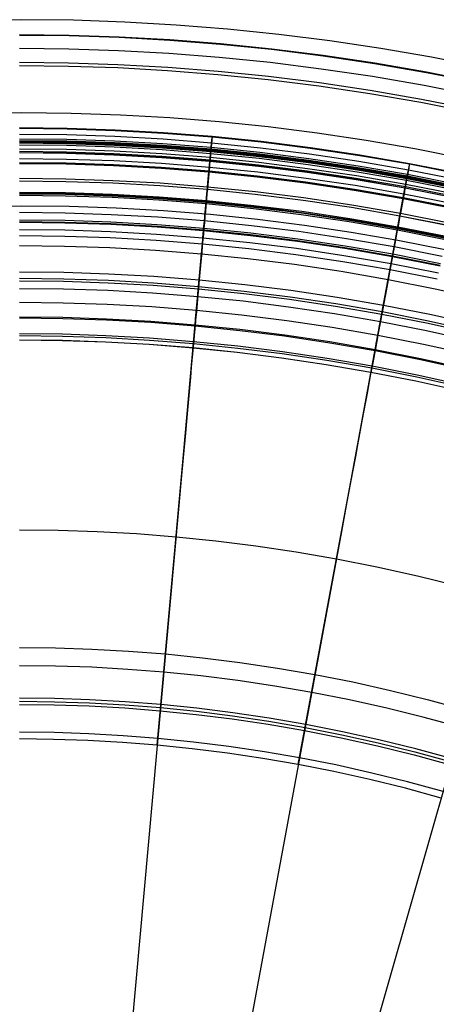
# Model space of a CAD drawing. Header units: millimetres. Extents: x -14 to 488, y -50 to 50.
# Tile 135 of 256: x 297.79 to 304.5, y 20.39 to 36.24. Entities that reach past the tile are written whole.
import ezdxf

# ---------------------------------------------------------------- set-up
doc = ezdxf.new("R2010")
doc.units = ezdxf.units.MM
doc.header["$MEASUREMENT"] = 0
doc.layers.add('Default', color=7, linetype='Continuous')

msp = doc.modelspace()

# ---------------------------------------------------------------- linework, layer by layer
at = {"layer": 'Default'}
for points in [[(305.285, 35.461), (304.423, 35.632), (303.607, 35.773), (302.787, 35.896), (301.965, 36), (301.14, 36.085), (300.314, 36.151), (299.487, 36.199), (298.658, 36.227), (297.83, 36.237), (297.001, 36.227)], [(297.791, 35.999), (298.59, 35.99), (299.396, 35.963), (300.208, 35.917), (301.026, 35.853), (301.849, 35.769), (302.676, 35.666), (303.507, 35.542), (304.342, 35.398), (305.179, 35.233)], [(297.791, 35.99), (298.59, 35.981), (299.396, 35.954), (300.208, 35.908), (301.025, 35.844), (301.848, 35.76), (302.675, 35.657), (303.506, 35.533), (304.34, 35.389), (305.177, 35.224)], [(297.791, 35.779), (298.586, 35.77), (299.386, 35.743), (300.194, 35.698), (301.006, 35.634), (301.824, 35.551), (302.646, 35.448), (303.473, 35.325), (304.302, 35.182), (305.134, 35.018)], [(297.791, 35.551), (298.581, 35.543), (299.376, 35.516), (300.178, 35.471), (300.986, 35.408), (301.798, 35.325), (302.616, 35.223), (303.436, 35.1), (304.26, 34.958), (305.087, 34.795)], [(297.791, 35.5), (298.579, 35.491), (299.374, 35.465), (300.175, 35.42), (300.981, 35.356), (301.793, 35.274), (302.609, 35.172), (303.428, 35.05), (304.251, 34.907), (305.076, 34.744)], [(304.976, 33.993), (304.15, 34.157), (303.367, 34.292), (302.582, 34.41), (301.793, 34.51), (301.003, 34.591), (300.211, 34.655), (299.418, 34.7), (298.624, 34.728), (297.83, 34.737), (297.035, 34.728)], [(304.976, 33.993), (304.15, 34.157), (303.367, 34.292), (302.582, 34.41), (301.793, 34.51), (301.003, 34.591), (300.211, 34.655), (299.418, 34.7), (298.624, 34.728), (297.83, 34.737), (297.035, 34.728)], [(297.791, 34.499), (298.557, 34.49), (299.329, 34.464), (300.108, 34.421), (300.891, 34.359), (301.68, 34.279), (302.473, 34.18), (303.269, 34.061), (304.069, 33.923), (304.871, 33.765)], [(297.791, 34.49), (298.557, 34.481), (299.329, 34.455), (300.107, 34.412), (300.89, 34.35), (301.679, 34.27), (302.471, 34.171), (303.268, 34.052), (304.067, 33.914), (304.869, 33.756)], [(297.791, 34.395), (298.555, 34.386), (299.325, 34.36), (300.101, 34.317), (300.882, 34.255), (301.668, 34.175), (302.459, 34.076), (303.253, 33.958), (304.05, 33.82), (304.85, 33.663)], [(297.791, 34.321), (298.553, 34.312), (299.321, 34.287), (300.096, 34.243), (300.875, 34.182), (301.66, 34.102), (302.449, 34.003), (303.241, 33.885), (304.037, 33.748), (304.834, 33.591)], [(297.791, 34.293), (298.553, 34.285), (299.32, 34.259), (300.094, 34.216), (300.873, 34.155), (301.657, 34.075), (302.445, 33.976), (303.237, 33.858), (304.032, 33.721), (304.829, 33.564)], [(297.791, 34.279), (298.552, 34.271), (299.32, 34.245), (300.093, 34.202), (300.872, 34.141), (301.655, 34.061), (302.443, 33.962), (303.234, 33.845), (304.029, 33.707), (304.826, 33.55)], [(297.791, 34.266), (298.552, 34.258), (299.319, 34.232), (300.092, 34.189), (300.87, 34.128), (301.654, 34.048), (302.441, 33.949), (303.232, 33.832), (304.027, 33.694), (304.823, 33.537)], [(297.791, 34.253), (298.552, 34.244), (299.318, 34.219), (300.091, 34.175), (300.869, 34.114), (301.652, 34.034), (302.439, 33.936), (303.23, 33.818), (304.024, 33.681), (304.82, 33.524)], [(297.791, 34.224), (298.551, 34.215), (299.317, 34.19), (300.089, 34.147), (300.867, 34.085), (301.649, 34.006), (302.435, 33.907), (303.226, 33.79), (304.019, 33.652), (304.814, 33.495)], [(297.791, 34.159), (298.55, 34.151), (299.314, 34.125), (300.085, 34.082), (300.861, 34.021), (301.642, 33.942), (302.427, 33.843), (303.215, 33.726), (304.007, 33.589), (304.801, 33.432)], [(297.791, 34.119), (298.549, 34.111), (299.312, 34.085), (300.082, 34.042), (300.857, 33.981), (301.637, 33.902), (302.421, 33.803), (303.209, 33.686), (304, 33.549), (304.793, 33.393)], [(297.791, 34.101), (298.548, 34.093), (299.312, 34.067), (300.081, 34.024), (300.856, 33.963), (301.635, 33.884), (302.419, 33.786), (303.206, 33.668), (303.997, 33.532), (304.789, 33.375)], [(297.791, 34.097), (298.548, 34.089), (299.311, 34.063), (300.081, 34.02), (300.855, 33.959), (301.635, 33.88), (302.418, 33.782), (303.206, 33.665), (303.996, 33.528), (304.788, 33.372)], [(297.791, 34.002), (298.546, 33.993), (299.307, 33.968), (300.074, 33.925), (300.847, 33.864), (301.624, 33.785), (302.405, 33.687), (303.19, 33.57), (303.978, 33.434), (304.769, 33.278)], [(297.791, 33.938), (298.545, 33.93), (299.304, 33.904), (300.07, 33.862), (300.841, 33.801), (301.617, 33.722), (302.397, 33.624), (303.18, 33.508), (303.967, 33.372), (304.756, 33.216)], [(297.791, 33.922), (298.544, 33.914), (299.304, 33.889), (300.069, 33.846), (300.839, 33.785), (301.615, 33.706), (302.395, 33.609), (303.178, 33.492), (303.964, 33.356), (304.753, 33.201)], [(297.791, 33.684), (298.539, 33.676), (299.293, 33.65), (300.053, 33.608), (300.818, 33.548), (301.588, 33.469), (302.362, 33.372), (303.14, 33.257), (303.921, 33.122), (304.704, 32.967)], [(297.791, 33.643), (298.538, 33.634), (299.291, 33.609), (300.05, 33.567), (300.814, 33.507), (301.583, 33.428), (302.357, 33.332), (303.133, 33.216), (303.913, 33.081), (304.695, 32.927)], [(297.791, 33.642), (298.538, 33.634), (299.291, 33.609), (300.05, 33.567), (300.814, 33.506), (301.583, 33.428), (302.357, 33.331), (303.133, 33.216), (303.913, 33.081), (304.695, 32.926)], [(297.791, 33.461), (298.534, 33.453), (299.283, 33.428), (300.038, 33.386), (300.798, 33.326), (301.563, 33.248), (302.332, 33.152), (303.105, 33.037), (303.88, 32.902), (304.658, 32.749)], [(297.791, 33.445), (298.534, 33.436), (299.282, 33.411), (300.037, 33.369), (300.797, 33.309), (301.561, 33.232), (302.33, 33.135), (303.102, 33.02), (303.877, 32.886), (304.655, 32.733)], [(297.791, 33.434), (298.534, 33.426), (299.282, 33.401), (300.036, 33.358), (300.796, 33.299), (301.56, 33.221), (302.328, 33.125), (303.1, 33.01), (303.875, 32.876), (304.652, 32.722)], [(297.791, 33.41), (298.533, 33.402), (299.281, 33.377), (300.035, 33.335), (300.793, 33.275), (301.557, 33.197), (302.325, 33.101), (303.096, 32.986), (303.871, 32.853), (304.648, 32.699)], [(304.668, 32.526), (303.877, 32.682), (303.128, 32.812), (302.376, 32.924), (301.622, 33.019), (300.866, 33.098), (300.108, 33.158), (299.349, 33.202), (298.59, 33.228), (297.83, 33.237), (297.069, 33.228)], [(304.668, 32.526), (303.877, 32.682), (303.128, 32.812), (302.376, 32.924), (301.622, 33.019), (300.866, 33.098), (300.108, 33.158), (299.349, 33.202), (298.59, 33.228), (297.83, 33.237), (297.069, 33.228)], [(297.791, 33.136), (298.527, 33.128), (299.269, 33.103), (300.016, 33.062), (300.769, 33.002), (301.526, 32.925), (302.288, 32.83), (303.053, 32.716), (303.821, 32.583), (304.591, 32.431)], [(297.791, 33.016), (298.524, 33.008), (299.263, 32.983), (300.008, 32.941), (300.758, 32.882), (301.513, 32.805), (302.272, 32.71), (303.034, 32.597), (303.799, 32.465), (304.567, 32.313)], [(304.56, 32.28), (303.793, 32.431), (303.028, 32.563), (302.267, 32.676), (301.509, 32.771), (300.755, 32.848), (300.006, 32.907), (299.262, 32.949), (298.523, 32.973), (297.791, 32.981)], [(297.791, 32.976), (298.523, 32.967), (299.261, 32.943), (300.005, 32.901), (300.754, 32.842), (301.508, 32.765), (302.266, 32.671), (303.027, 32.557), (303.792, 32.425), (304.558, 32.274)], [(297.791, 32.86), (298.521, 32.852), (299.256, 32.828), (299.998, 32.786), (300.744, 32.727), (301.495, 32.651), (302.25, 32.556), (303.009, 32.443), (303.771, 32.312), (304.535, 32.161)], [(297.791, 32.761), (298.519, 32.753), (299.252, 32.728), (299.991, 32.687), (300.735, 32.628), (301.484, 32.552), (302.237, 32.458), (302.993, 32.345), (303.753, 32.214), (304.514, 32.064)], [(297.791, 32.6), (298.515, 32.592), (299.245, 32.568), (299.98, 32.527), (300.721, 32.468), (301.466, 32.392), (302.215, 32.299), (302.968, 32.187), (303.723, 32.056), (304.481, 31.906), (305.241, 31.738)], [(297.791, 32.179), (298.506, 32.171), (299.226, 32.147), (299.952, 32.106), (300.683, 32.049), (301.418, 31.974), (302.158, 31.881), (302.901, 31.771), (303.647, 31.642), (304.395, 31.494), (305.144, 31.328)], [(297.791, 32.073), (298.503, 32.065), (299.221, 32.041), (299.945, 32), (300.673, 31.943), (301.406, 31.868), (302.144, 31.776), (302.884, 31.666), (303.627, 31.537), (304.373, 31.39), (305.12, 31.224)], [(297.791, 32.033), (298.502, 32.025), (299.219, 32.001), (299.942, 31.961), (300.67, 31.903), (301.402, 31.829), (302.138, 31.737), (302.878, 31.627), (303.62, 31.498), (304.365, 31.351), (305.111, 31.185)], [(297.791, 31.911), (298.5, 31.904), (299.214, 31.88), (299.934, 31.839), (300.659, 31.782), (301.388, 31.708), (302.122, 31.616), (302.858, 31.507), (303.598, 31.379), (304.34, 31.232), (305.083, 31.067)], [(297.791, 31.689), (298.495, 31.681), (299.204, 31.657), (299.919, 31.617), (300.639, 31.561), (301.363, 31.487), (302.091, 31.396), (302.823, 31.287), (303.558, 31.16), (304.294, 31.015), (305.032, 30.851)], [(297.791, 31.453), (298.49, 31.446), (299.194, 31.422), (299.903, 31.382), (300.618, 31.326), (301.337, 31.253), (302.059, 31.162), (302.786, 31.054), (303.515, 30.928), (304.246, 30.784), (304.979, 30.621)], [(297.791, 31.436), (298.489, 31.428), (299.193, 31.404), (299.902, 31.365), (300.616, 31.309), (301.335, 31.235), (302.057, 31.145), (302.783, 31.037), (303.512, 30.911), (304.242, 30.767), (304.975, 30.604)], [(297.791, 31.184), (298.484, 31.177), (299.182, 31.153), (299.885, 31.114), (300.593, 31.058), (301.306, 30.985), (302.023, 30.896), (302.743, 30.789), (303.466, 30.664), (304.191, 30.521), (304.917, 30.359)], [(297.791, 31.15), (298.483, 31.142), (299.18, 31.119), (299.883, 31.079), (300.59, 31.024), (301.302, 30.951), (302.018, 30.861), (302.738, 30.754), (303.459, 30.63), (304.184, 30.487), (304.909, 30.325)], [(297.791, 31.083), (298.481, 31.075), (299.177, 31.052), (299.878, 31.013), (300.584, 30.957), (301.295, 30.885), (302.009, 30.795), (302.727, 30.688), (303.447, 30.564), (304.17, 30.421), (304.894, 30.26)], [(297.791, 31.081), (298.481, 31.073), (299.177, 31.05), (299.878, 31.011), (300.584, 30.955), (301.295, 30.883), (302.009, 30.794), (302.727, 30.687), (303.447, 30.562), (304.17, 30.42), (304.894, 30.259)], [(297.791, 28.026), (298.413, 28.019), (299.041, 27.998), (299.673, 27.963), (300.31, 27.913), (300.95, 27.848), (301.594, 27.767), (302.242, 27.671), (302.891, 27.558), (303.543, 27.43), (304.196, 27.285), (304.849, 27.123)], [(297.791, 28.026), (298.413, 28.019), (299.041, 27.998), (299.673, 27.963), (300.31, 27.913), (300.95, 27.848), (301.594, 27.767), (302.242, 27.671), (302.891, 27.558), (303.543, 27.43), (304.196, 27.285), (304.849, 27.123)], [(297.791, 26.131), (298.371, 26.124), (298.956, 26.105), (299.546, 26.072), (300.139, 26.025), (300.737, 25.964), (301.337, 25.889), (301.941, 25.799), (302.546, 25.695), (303.154, 25.575), (303.762, 25.439), (304.372, 25.289), (304.982, 25.122)], [(304.756, 24.335), (304.166, 24.496), (303.575, 24.642), (302.986, 24.773), (302.397, 24.89), (301.811, 24.991), (301.226, 25.078), (300.644, 25.151), (300.066, 25.21), (299.491, 25.255), (298.92, 25.287), (298.353, 25.306), (297.791, 25.312)], [(297.791, 25.263), (298.352, 25.257), (298.918, 25.238), (299.488, 25.206), (300.061, 25.161), (300.639, 25.102), (301.22, 25.03), (301.803, 24.943), (302.388, 24.841), (302.976, 24.726), (303.564, 24.595), (304.153, 24.449), (304.743, 24.288)], [(297.791, 25.214), (298.351, 25.208), (298.915, 25.189), (299.484, 25.157), (300.057, 25.112), (300.633, 25.053), (301.213, 24.981), (301.795, 24.894), (302.379, 24.793), (302.966, 24.677), (303.553, 24.547), (304.141, 24.401), (304.729, 24.241)], [(304.576, 23.705), (304.001, 23.863), (303.426, 24.005), (302.851, 24.132), (302.278, 24.246), (301.707, 24.344), (301.137, 24.429), (300.571, 24.5), (300.007, 24.557), (299.447, 24.602), (298.891, 24.633), (298.339, 24.651), (297.791, 24.657)]]:
    msp.add_lwpolyline(points, dxfattribs=at)
at = {"layer": 'Default', "extrusion": (1, 0, 0)}
for points in [[(33.237, 24.755), (33.237, 24.722), (33.238, 24.688), (33.24, 24.655), (33.243, 24.621), (33.246, 24.586), (33.251, 24.552), (33.256, 24.517), (33.262, 24.482), (33.269, 24.448), (33.276, 24.413), (33.285, 24.378), (33.295, 24.343), (33.305, 24.308), (33.316, 24.273), (33.329, 24.238), (33.342, 24.203), (33.356, 24.169), (33.371, 24.134), (33.387, 24.1), (33.404, 24.066), (33.422, 24.033), (33.441, 24), (33.461, 23.967), (33.481, 23.935), (33.503, 23.903), (33.525, 23.871), (33.548, 23.84), (33.572, 23.81), (33.597, 23.78), (33.623, 23.751), (33.649, 23.722), (33.676, 23.695), (33.704, 23.668), (33.732, 23.641), (33.761, 23.616), (33.791, 23.591), (33.822, 23.567), (33.852, 23.544), (33.884, 23.521), (33.916, 23.5), (33.948, 23.479), (33.981, 23.46), (34.014, 23.441), (34.048, 23.423), (34.082, 23.406), (34.116, 23.39), (34.15, 23.375), (34.185, 23.361), (34.219, 23.347), (34.254, 23.335), (34.289, 23.324), (34.324, 23.313), (34.359, 23.304), (34.394, 23.295), (34.429, 23.287), (34.464, 23.28), (34.498, 23.274), (34.533, 23.269), (34.568, 23.265), (34.602, 23.261), (34.636, 23.259), (34.67, 23.257), (34.703, 23.256), (34.737, 23.255), (34.77, 23.256), (34.804, 23.257), (34.837, 23.259), (34.871, 23.261), (34.906, 23.265), (34.94, 23.269), (34.975, 23.274), (35.01, 23.28), (35.044, 23.287), (35.079, 23.295), (35.114, 23.304), (35.149, 23.313), (35.184, 23.324), (35.219, 23.335), (35.254, 23.347), (35.289, 23.361), (35.323, 23.375), (35.358, 23.39), (35.392, 23.406), (35.426, 23.423), (35.459, 23.441), (35.492, 23.46), (35.525, 23.479), (35.557, 23.5), (35.589, 23.521), (35.621, 23.544), (35.652, 23.567), (35.682, 23.591), (35.712, 23.616), (35.741, 23.641), (35.77, 23.668), (35.797, 23.695), (35.824, 23.722), (35.851, 23.751), (35.876, 23.78), (35.901, 23.81), (35.925, 23.84), (35.948, 23.871), (35.971, 23.903), (35.992, 23.935), (36.013, 23.967), (36.032, 24), (36.051, 24.033), (36.069, 24.066), (36.086, 24.1), (36.102, 24.134), (36.117, 24.169), (36.131, 24.203), (36.145, 24.238), (36.157, 24.273), (36.168, 24.308), (36.179, 24.343), (36.188, 24.378), (36.197, 24.413), (36.205, 24.448), (36.212, 24.482), (36.218, 24.517), (36.223, 24.552), (36.227, 24.586), (36.231, 24.621), (36.233, 24.655), (36.235, 24.688), (36.236, 24.722), (36.237, 24.755)], [(36.237, 24.755), (36.236, 24.789), (36.235, 24.822), (36.233, 24.856), (36.231, 24.89), (36.227, 24.924), (36.223, 24.959), (36.218, 24.994), (36.212, 25.028), (36.205, 25.063), (36.197, 25.098), (36.188, 25.133), (36.179, 25.168), (36.168, 25.203), (36.157, 25.238), (36.145, 25.273), (36.131, 25.307), (36.117, 25.342), (36.102, 25.376), (36.086, 25.41), (36.069, 25.444), (36.051, 25.478), (36.032, 25.511), (36.013, 25.544), (35.992, 25.576), (35.971, 25.608), (35.948, 25.64), (35.925, 25.67), (35.901, 25.701), (35.876, 25.731), (35.851, 25.76), (35.824, 25.788), (35.797, 25.816), (35.77, 25.843), (35.741, 25.869), (35.712, 25.895), (35.682, 25.92), (35.652, 25.944), (35.621, 25.967), (35.589, 25.989), (35.557, 26.011), (35.525, 26.031), (35.492, 26.051), (35.459, 26.07), (35.426, 26.088), (35.392, 26.105), (35.358, 26.121), (35.323, 26.136), (35.289, 26.15), (35.254, 26.163), (35.219, 26.176), (35.184, 26.187), (35.149, 26.197), (35.114, 26.207), (35.079, 26.216), (35.044, 26.223), (35.01, 26.23), (34.975, 26.236), (34.94, 26.241), (34.906, 26.246), (34.871, 26.249), (34.837, 26.252), (34.804, 26.254), (34.77, 26.255), (34.737, 26.255), (34.703, 26.255), (34.67, 26.254), (34.636, 26.252), (34.602, 26.249), (34.568, 26.246), (34.533, 26.241), (34.498, 26.236), (34.464, 26.23), (34.429, 26.223), (34.394, 26.216), (34.359, 26.207), (34.324, 26.197), (34.289, 26.187), (34.254, 26.176), (34.219, 26.163), (34.185, 26.15), (34.15, 26.136), (34.116, 26.121), (34.082, 26.105), (34.048, 26.088), (34.014, 26.07), (33.981, 26.051), (33.948, 26.031), (33.916, 26.011), (33.884, 25.989), (33.852, 25.967), (33.822, 25.944), (33.791, 25.92), (33.761, 25.895), (33.732, 25.869), (33.704, 25.843), (33.676, 25.816), (33.649, 25.788), (33.623, 25.76), (33.597, 25.731), (33.572, 25.701), (33.548, 25.67), (33.525, 25.64), (33.503, 25.608), (33.481, 25.576), (33.461, 25.544), (33.441, 25.511), (33.422, 25.478), (33.404, 25.444), (33.387, 25.41), (33.371, 25.376), (33.356, 25.342), (33.342, 25.307), (33.329, 25.273), (33.316, 25.238), (33.305, 25.203), (33.295, 25.168), (33.285, 25.133), (33.276, 25.098), (33.269, 25.063), (33.262, 25.028), (33.256, 24.994), (33.251, 24.959), (33.246, 24.924), (33.243, 24.89), (33.24, 24.856), (33.238, 24.822), (33.237, 24.789), (33.237, 24.755)]]:
    msp.add_lwpolyline(points, dxfattribs=at)
at = {"layer": 'Default', "extrusion": (0.983306, -0.18196, 0)}
for points in [[(87.43, 24.755), (87.43, 24.722), (87.431, 24.688), (87.433, 24.655), (87.436, 24.621), (87.439, 24.586), (87.444, 24.552), (87.449, 24.517), (87.455, 24.482), (87.462, 24.448), (87.469, 24.413), (87.478, 24.378), (87.488, 24.343), (87.498, 24.308), (87.51, 24.273), (87.522, 24.238), (87.535, 24.203), (87.549, 24.169), (87.564, 24.134), (87.58, 24.1), (87.597, 24.066), (87.615, 24.033), (87.634, 24), (87.654, 23.967), (87.674, 23.935), (87.696, 23.903), (87.718, 23.871), (87.741, 23.84), (87.765, 23.81), (87.79, 23.78), (87.816, 23.751), (87.842, 23.722), (87.869, 23.695), (87.897, 23.668), (87.925, 23.641), (87.955, 23.616), (87.984, 23.591), (88.015, 23.567), (88.046, 23.544), (88.077, 23.521), (88.109, 23.5), (88.141, 23.479), (88.174, 23.46), (88.207, 23.441), (88.241, 23.423), (88.275, 23.406), (88.309, 23.39), (88.343, 23.375), (88.378, 23.361), (88.412, 23.347), (88.447, 23.335), (88.482, 23.324), (88.517, 23.313), (88.552, 23.304), (88.587, 23.295), (88.622, 23.287), (88.657, 23.28), (88.692, 23.274), (88.726, 23.269), (88.761, 23.265), (88.795, 23.261), (88.829, 23.259), (88.863, 23.257), (88.896, 23.256), (88.93, 23.255), (88.963, 23.256), (88.997, 23.257), (89.03, 23.259), (89.065, 23.261), (89.099, 23.265), (89.133, 23.269), (89.168, 23.274), (89.203, 23.28), (89.238, 23.287), (89.273, 23.295), (89.307, 23.304), (89.342, 23.313), (89.377, 23.324), (89.412, 23.335), (89.447, 23.347), (89.482, 23.361), (89.516, 23.375), (89.551, 23.39), (89.585, 23.406), (89.619, 23.423), (89.652, 23.441), (89.685, 23.46), (89.718, 23.479), (89.751, 23.5), (89.782, 23.521), (89.814, 23.544), (89.845, 23.567), (89.875, 23.591), (89.905, 23.616), (89.934, 23.641), (89.963, 23.668), (89.99, 23.695), (90.018, 23.722), (90.044, 23.751), (90.069, 23.78), (90.094, 23.81), (90.118, 23.84), (90.141, 23.871), (90.164, 23.903), (90.185, 23.935), (90.206, 23.967), (90.226, 24), (90.244, 24.033), (90.262, 24.066), (90.279, 24.1), (90.295, 24.134), (90.31, 24.169), (90.324, 24.203), (90.338, 24.238), (90.35, 24.273), (90.361, 24.308), (90.372, 24.343), (90.381, 24.378), (90.39, 24.413), (90.398, 24.448), (90.405, 24.482), (90.411, 24.517), (90.416, 24.552), (90.42, 24.586), (90.424, 24.621), (90.426, 24.655), (90.428, 24.688), (90.429, 24.722), (90.43, 24.755)], [(90.43, 24.755), (90.429, 24.789), (90.428, 24.822), (90.426, 24.856), (90.424, 24.89), (90.42, 24.924), (90.416, 24.959), (90.411, 24.994), (90.405, 25.028), (90.398, 25.063), (90.39, 25.098), (90.381, 25.133), (90.372, 25.168), (90.361, 25.203), (90.35, 25.238), (90.338, 25.273), (90.324, 25.307), (90.31, 25.342), (90.295, 25.376), (90.279, 25.41), (90.262, 25.444), (90.244, 25.478), (90.226, 25.511), (90.206, 25.544), (90.185, 25.576), (90.164, 25.608), (90.141, 25.64), (90.118, 25.67), (90.094, 25.701), (90.069, 25.731), (90.044, 25.76), (90.018, 25.788), (89.99, 25.816), (89.963, 25.843), (89.934, 25.869), (89.905, 25.895), (89.875, 25.92), (89.845, 25.944), (89.814, 25.967), (89.782, 25.989), (89.751, 26.011), (89.718, 26.031), (89.685, 26.051), (89.652, 26.07), (89.619, 26.088), (89.585, 26.105), (89.551, 26.121), (89.516, 26.136), (89.482, 26.15), (89.447, 26.163), (89.412, 26.176), (89.377, 26.187), (89.342, 26.197), (89.307, 26.207), (89.273, 26.216), (89.238, 26.223), (89.203, 26.23), (89.168, 26.236), (89.133, 26.241), (89.099, 26.246), (89.065, 26.249), (89.03, 26.252), (88.997, 26.254), (88.963, 26.255), (88.93, 26.255), (88.896, 26.255), (88.863, 26.254), (88.829, 26.252), (88.795, 26.249), (88.761, 26.246), (88.726, 26.241), (88.692, 26.236), (88.657, 26.23), (88.622, 26.223), (88.587, 26.216), (88.552, 26.207), (88.517, 26.197), (88.482, 26.187), (88.447, 26.176), (88.412, 26.163), (88.378, 26.15), (88.343, 26.136), (88.309, 26.121), (88.275, 26.105), (88.241, 26.088), (88.207, 26.07), (88.174, 26.051), (88.141, 26.031), (88.109, 26.011), (88.077, 25.989), (88.046, 25.967), (88.015, 25.944), (87.984, 25.92), (87.955, 25.895), (87.925, 25.869), (87.897, 25.843), (87.869, 25.816), (87.842, 25.788), (87.816, 25.76), (87.79, 25.731), (87.765, 25.701), (87.741, 25.67), (87.718, 25.64), (87.696, 25.608), (87.674, 25.576), (87.654, 25.544), (87.634, 25.511), (87.615, 25.478), (87.597, 25.444), (87.58, 25.41), (87.564, 25.376), (87.549, 25.342), (87.535, 25.307), (87.522, 25.273), (87.51, 25.238), (87.498, 25.203), (87.488, 25.168), (87.478, 25.133), (87.469, 25.098), (87.462, 25.063), (87.455, 25.028), (87.449, 24.994), (87.444, 24.959), (87.439, 24.924), (87.436, 24.89), (87.433, 24.856), (87.431, 24.822), (87.43, 24.789), (87.43, 24.755)]]:
    msp.add_lwpolyline(points, dxfattribs=at)
at = {"layer": 'Default', "extrusion": (0.995955, -0.089854, 0)}
for points in [[(52.889, 111.312), (52.886, 111.327), (52.882, 111.342), (52.878, 111.358), (52.874, 111.373), (52.87, 111.389), (52.865, 111.404), (52.859, 111.419), (52.853, 111.435), (52.847, 111.45), (52.841, 111.466), (52.834, 111.481), (52.826, 111.496), (52.818, 111.511), (52.81, 111.526), (52.801, 111.541), (52.792, 111.556), (52.783, 111.571), (52.773, 111.585), (52.763, 111.599), (52.752, 111.613), (52.741, 111.627), (52.729, 111.641), (52.717, 111.654), (52.705, 111.667), (52.692, 111.68), (52.679, 111.692), (52.666, 111.704), (52.652, 111.716), (52.639, 111.728), (52.624, 111.739), (52.61, 111.75), (52.595, 111.76), (52.58, 111.77), (52.564, 111.78), (52.549, 111.789), (52.533, 111.798), (52.517, 111.806), (52.501, 111.814), (52.484, 111.821), (52.468, 111.829), (52.451, 111.835), (52.434, 111.841), (52.418, 111.847), (52.401, 111.852), (52.384, 111.857), (52.367, 111.861), (52.35, 111.865), (52.332, 111.869), (52.315, 111.872), (52.298, 111.875), (52.281, 111.877), (52.264, 111.878), (52.247, 111.88), (52.231, 111.881), (52.214, 111.881), (52.197, 111.881), (52.181, 111.881), (52.165, 111.88), (52.148, 111.879), (52.132, 111.878), (52.117, 111.876), (52.101, 111.874), (52.085, 111.872), (52.07, 111.869)], [(51.415, 111.032), (51.412, 111.047), (51.41, 111.063), (51.408, 111.079), (51.406, 111.094), (51.405, 111.11), (51.404, 111.127), (51.403, 111.143), (51.403, 111.159), (51.403, 111.176), (51.403, 111.193), (51.404, 111.209), (51.406, 111.226), (51.407, 111.243), (51.41, 111.26), (51.412, 111.277), (51.415, 111.294), (51.419, 111.311), (51.423, 111.328), (51.427, 111.345), (51.432, 111.362), (51.437, 111.379), (51.443, 111.396), (51.449, 111.413), (51.456, 111.43), (51.463, 111.446), (51.47, 111.462), (51.478, 111.479), (51.486, 111.495), (51.495, 111.51), (51.504, 111.526), (51.514, 111.541), (51.524, 111.556), (51.534, 111.571), (51.545, 111.586), (51.556, 111.6), (51.568, 111.614), (51.58, 111.628), (51.592, 111.641), (51.604, 111.654), (51.617, 111.667), (51.63, 111.679), (51.643, 111.691), (51.657, 111.702), (51.671, 111.713), (51.685, 111.724), (51.699, 111.734), (51.713, 111.744), (51.728, 111.754), (51.743, 111.763), (51.758, 111.772), (51.773, 111.78), (51.788, 111.788), (51.803, 111.795), (51.818, 111.802), (51.834, 111.809), (51.849, 111.815), (51.864, 111.821), (51.88, 111.826), (51.895, 111.831), (51.911, 111.836), (51.926, 111.84), (51.941, 111.844), (51.957, 111.847), (51.972, 111.85)]]:
    msp.add_lwpolyline(points, dxfattribs=at)
at = {"layer": 'Default', "extrusion": (0.983305, -0.181963, 0)}
for points in [[(80.318, 111.312), (80.315, 111.327), (80.311, 111.342), (80.308, 111.358), (80.303, 111.373), (80.299, 111.389), (80.294, 111.404), (80.288, 111.419), (80.283, 111.435), (80.276, 111.45), (80.27, 111.466), (80.263, 111.481), (80.255, 111.496), (80.248, 111.511), (80.239, 111.526), (80.231, 111.541), (80.221, 111.556), (80.212, 111.571), (80.202, 111.585), (80.192, 111.599), (80.181, 111.613), (80.17, 111.627), (80.158, 111.641), (80.146, 111.654), (80.134, 111.667), (80.122, 111.68), (80.109, 111.692), (80.095, 111.704), (80.082, 111.716), (80.068, 111.728), (80.053, 111.739), (80.039, 111.75), (80.024, 111.76), (80.009, 111.77), (79.993, 111.78), (79.978, 111.789), (79.962, 111.798), (79.946, 111.806), (79.93, 111.814), (79.913, 111.821), (79.897, 111.829), (79.88, 111.835), (79.864, 111.841), (79.847, 111.847), (79.83, 111.852), (79.813, 111.857), (79.796, 111.861), (79.779, 111.865), (79.762, 111.869), (79.745, 111.872), (79.727, 111.875), (79.71, 111.877), (79.694, 111.878), (79.677, 111.88), (79.66, 111.881), (79.643, 111.881), (79.627, 111.881), (79.61, 111.881), (79.594, 111.88), (79.578, 111.879), (79.562, 111.878), (79.546, 111.876), (79.53, 111.874), (79.514, 111.872), (79.499, 111.869)], [(78.844, 111.032), (78.841, 111.047), (78.839, 111.063), (78.837, 111.079), (78.835, 111.094), (78.834, 111.11), (78.833, 111.127), (78.832, 111.143), (78.832, 111.159), (78.832, 111.176), (78.833, 111.193), (78.833, 111.209), (78.835, 111.226), (78.837, 111.243), (78.839, 111.26), (78.841, 111.277), (78.844, 111.294), (78.848, 111.311), (78.852, 111.328), (78.856, 111.345), (78.861, 111.362), (78.866, 111.379), (78.872, 111.396), (78.878, 111.413), (78.885, 111.43), (78.892, 111.446), (78.899, 111.462), (78.907, 111.479), (78.916, 111.495), (78.924, 111.51), (78.934, 111.526), (78.943, 111.541), (78.953, 111.556), (78.964, 111.571), (78.974, 111.586), (78.985, 111.6), (78.997, 111.614), (79.009, 111.628), (79.021, 111.641), (79.033, 111.654), (79.046, 111.667), (79.059, 111.679), (79.072, 111.691), (79.086, 111.702), (79.1, 111.713), (79.114, 111.724), (79.128, 111.734), (79.143, 111.744), (79.157, 111.754), (79.172, 111.763), (79.187, 111.772), (79.202, 111.78), (79.217, 111.788), (79.232, 111.795), (79.247, 111.802), (79.263, 111.809), (79.278, 111.815), (79.293, 111.821), (79.309, 111.826), (79.324, 111.831), (79.34, 111.836), (79.355, 111.84), (79.37, 111.844), (79.386, 111.847), (79.401, 111.85)]]:
    msp.add_lwpolyline(points, dxfattribs=at)
at = {"layer": 'Default'}
for points in [[(300.755, 32.848, 27.632), (300.749, 32.781, 27.611), (300.743, 32.716, 27.588), (300.737, 32.651, 27.564), (300.731, 32.586, 27.538), (300.726, 32.523, 27.509), (300.72, 32.461, 27.479), (300.714, 32.4, 27.448), (300.709, 32.339, 27.415), (300.704, 32.28, 27.38), (300.699, 32.223, 27.344), (300.693, 32.166, 27.307), (300.688, 32.111, 27.268), (300.684, 32.057, 27.228), (300.679, 32.004, 27.187), (300.674, 31.953, 27.145), (300.67, 31.903, 27.102), (300.665, 31.855, 27.057), (300.661, 31.809, 27.012), (300.657, 31.764, 26.966), (300.653, 31.72, 26.919), (300.649, 31.678, 26.872), (300.646, 31.638, 26.824), (300.642, 31.598, 26.775), (300.639, 31.561, 26.726), (300.636, 31.525, 26.676), (300.632, 31.49, 26.626), (300.629, 31.456, 26.575), (300.626, 31.424, 26.524), (300.624, 31.393, 26.473), (300.621, 31.364, 26.422), (300.618, 31.336, 26.371), (300.616, 31.309, 26.319), (300.614, 31.283, 26.267), (300.612, 31.258, 26.215), (300.609, 31.235, 26.163), (300.607, 31.212, 26.111), (300.605, 31.191, 26.059), (300.604, 31.171, 26.006), (300.602, 31.152, 25.954), (300.6, 31.134, 25.902), (300.597, 31.101, 25.797), (300.595, 31.071, 25.692), (300.592, 31.046, 25.587), (300.59, 31.024, 25.482), (300.589, 31.005, 25.377), (300.587, 30.989, 25.273), (300.586, 30.976, 25.168), (300.585, 30.966, 25.064), (300.585, 30.959, 24.96), (300.584, 30.955, 24.856), (300.584, 30.954, 24.753), (300.584, 30.955, 24.649), (300.585, 30.959, 24.546), (300.585, 30.966, 24.443), (300.586, 30.975, 24.34), (300.587, 30.986, 24.237), (300.588, 31, 24.135), (300.59, 31.017, 24.033), (300.591, 31.036, 23.931), (300.593, 31.058, 23.83), (300.596, 31.082, 23.728), (300.598, 31.109, 23.627), (300.601, 31.138, 23.527), (300.604, 31.171, 23.427), (300.607, 31.205, 23.327), (300.61, 31.243, 23.228), (300.614, 31.283, 23.13), (300.618, 31.326, 23.031), (300.622, 31.372, 22.934), (300.626, 31.421, 22.837), (300.631, 31.473, 22.741), (300.636, 31.528, 22.646), (300.641, 31.587, 22.552), (300.647, 31.648, 22.459), (300.653, 31.714, 22.367), (300.659, 31.782, 22.277), (300.665, 31.855, 22.188), (300.672, 31.931, 22.1), (300.676, 31.97, 22.057), (300.679, 32.011, 22.015), (300.683, 32.052, 21.973), (300.687, 32.094, 21.931), (300.691, 32.137, 21.89), (300.695, 32.182, 21.85), (300.699, 32.227, 21.81), (300.703, 32.273, 21.771), (300.707, 32.32, 21.733), (300.712, 32.369, 21.695), (300.716, 32.418, 21.658), (300.722, 32.487, 21.609), (300.724, 32.505, 21.595), (300.726, 32.524, 21.58), (300.727, 32.544, 21.564), (300.729, 32.564, 21.547), (300.731, 32.585, 21.529), (300.735, 32.628, 21.488), (300.739, 32.676, 21.441), (300.744, 32.727, 21.387), (300.749, 32.783, 21.325), (300.754, 32.842, 21.256), (300.76, 32.904, 21.182), (300.765, 32.963, 21.106), (300.771, 33.022, 21.029), (300.776, 33.08, 20.948), (300.781, 33.137, 20.862), (300.786, 33.194, 20.77), (300.791, 33.251, 20.67), (300.797, 33.309, 20.562), (300.802, 33.368, 20.444), (300.807, 33.428, 20.315), (300.813, 33.487, 20.173), (300.818, 33.548, 20.019), (300.823, 33.608, 19.85), (300.829, 33.668, 19.666), (300.834, 33.727, 19.466), (300.839, 33.785, 19.249), (300.845, 33.842, 19.015), (300.85, 33.898, 18.762), (300.855, 33.952, 18.49), (300.859, 34.003, 18.198), (300.864, 34.052, 17.886), (300.868, 34.099, 17.552), (300.875, 34.182, 16.82), (300.882, 34.251, 15.995), (300.886, 34.303, 15.073), (300.889, 34.337, 14.048), (300.891, 34.359, 6.857), (300.891, 34.358, 6.677), (300.891, 34.353, 6.5), (300.89, 34.344, 6.328), (300.889, 34.333, 6.16), (300.888, 34.318, 5.995), (300.886, 34.3, 5.834), (300.884, 34.279, 5.678), (300.882, 34.255, 5.525), (300.879, 34.229, 5.376), (300.877, 34.199, 5.231), (300.874, 34.166, 5.09), (300.871, 34.131, 4.953), (300.867, 34.093, 4.819), (300.864, 34.052, 4.689), (300.86, 34.009, 4.563), (300.856, 33.963, 4.44), (300.851, 33.915, 4.321), (300.847, 33.864, 4.205), (300.842, 33.811, 4.093), (300.837, 33.755, 3.983), (300.831, 33.697, 3.877), (300.826, 33.636, 3.774), (300.82, 33.572, 3.673), (300.814, 33.507, 3.575), (300.808, 33.438, 3.48), (300.802, 33.367, 3.388), (300.795, 33.294, 3.297), (300.788, 33.217, 3.21), (300.781, 33.138, 3.124), (300.774, 33.056, 3.041), (300.766, 32.971, 2.96), (300.758, 32.882, 2.88), (300.75, 32.791, 2.803), (300.741, 32.696, 2.728), (300.732, 32.597, 2.654), (300.723, 32.495, 2.582), (300.714, 32.389, 2.513), (300.704, 32.28, 2.445), (300.693, 32.166, 2.379), (300.683, 32.049, 2.316), (300.672, 31.927, 2.254), (300.661, 31.802, 2.194), (300.649, 31.672, 2.136), (300.637, 31.538, 2.08), (300.624, 31.399, 2.027), (300.611, 31.256, 1.975), (300.598, 31.109, 1.926), (300.584, 30.957, 1.88), (300.57, 30.801, 1.836), (300.556, 30.64, 1.794), (300.541, 30.475, 1.755), (300.525, 30.305, 1.718), (300.51, 30.13, 1.684), (300.494, 29.951, 1.653), (300.477, 29.768, 1.625), (300.46, 29.58, 1.599), (300.425, 29.19, 1.556), (300.388, 28.782, 1.525), (300.35, 28.357, 1.506), (297.791, 0, 1.5)], [(300.007, 24.557, 111.032), (300.428, 29.229, 84.245), (300.57, 30.794, 73.662), (300.673, 31.943, 64.694), (300.747, 32.758, 57.071), (300.796, 33.299, 50.699), (300.847, 33.864, 40.888), (300.872, 34.141, 33.319), (300.874, 34.165, 31.517), (300.873, 34.155, 30.987), (300.872, 34.144, 30.737), (300.871, 34.13, 30.496), (300.869, 34.112, 30.267), (300.867, 34.09, 30.049), (300.865, 34.063, 29.842), (300.862, 34.033, 29.647), (300.86, 34.016, 29.554), (300.859, 33.998, 29.464), (300.857, 33.979, 29.377), (300.855, 33.959, 29.293), (300.853, 33.938, 29.212), (300.851, 33.915, 29.133), (300.849, 33.892, 29.056), (300.847, 33.867, 28.981), (300.845, 33.841, 28.907), (300.842, 33.814, 28.836), (300.84, 33.787, 28.766), (300.837, 33.758, 28.698), (300.834, 33.729, 28.633), (300.832, 33.699, 28.569), (300.829, 33.668, 28.508), (300.826, 33.637, 28.448), (300.823, 33.605, 28.391), (300.82, 33.572, 28.335), (300.817, 33.539, 28.282), (300.814, 33.506, 28.231), (300.811, 33.473, 28.182), (300.808, 33.439, 28.135), (300.805, 33.406, 28.09), (300.802, 33.372, 28.047), (300.799, 33.338, 28.007), (300.796, 33.305, 27.968), (300.793, 33.272, 27.932), (300.79, 33.239, 27.898), (300.787, 33.207, 27.866), (300.784, 33.175, 27.837), (300.782, 33.144, 27.809), (300.779, 33.114, 27.783), (300.776, 33.085, 27.76), (300.774, 33.056, 27.739), (300.771, 33.029, 27.72), (300.77, 33.015, 27.711), (300.767, 32.98, 27.69), (300.765, 32.961, 27.679), (300.764, 32.953, 27.674), (300.764, 32.945, 27.669), (300.763, 32.936, 27.665), (300.762, 32.929, 27.662), (300.761, 32.92, 27.658), (300.761, 32.912, 27.654), (300.76, 32.903, 27.651), (300.759, 32.894, 27.647), (300.757, 32.873, 27.64), (300.755, 32.848, 27.632)], [(303.793, 32.431, 27.632), (303.781, 32.365, 27.611), (303.769, 32.3, 27.588), (303.757, 32.236, 27.564), (303.745, 32.173, 27.538), (303.733, 32.11, 27.509), (303.722, 32.049, 27.479), (303.711, 31.988, 27.448), (303.7, 31.929, 27.415), (303.689, 31.87, 27.38), (303.679, 31.813, 27.344), (303.668, 31.757, 27.307), (303.658, 31.703, 27.268), (303.648, 31.65, 27.228), (303.639, 31.598, 27.187), (303.629, 31.547, 27.145), (303.62, 31.498, 27.102), (303.611, 31.451, 27.057), (303.603, 31.405, 27.012), (303.595, 31.36, 26.966), (303.587, 31.317, 26.919), (303.579, 31.276, 26.872), (303.572, 31.236, 26.824), (303.565, 31.197, 26.775), (303.558, 31.16, 26.726), (303.551, 31.124, 26.676), (303.545, 31.09, 26.626), (303.539, 31.057, 26.575), (303.533, 31.025, 26.524), (303.527, 30.995, 26.473), (303.522, 30.965, 26.422), (303.516, 30.938, 26.371), (303.512, 30.911, 26.319), (303.507, 30.885, 26.267), (303.502, 30.861, 26.215), (303.498, 30.838, 26.163), (303.494, 30.816, 26.111), (303.49, 30.795, 26.059), (303.486, 30.775, 26.006), (303.483, 30.756, 25.954), (303.48, 30.738, 25.902), (303.474, 30.706, 25.797), (303.468, 30.677, 25.692), (303.464, 30.652, 25.587), (303.459, 30.63, 25.482), (303.456, 30.611, 25.377), (303.453, 30.595, 25.273), (303.451, 30.583, 25.168), (303.449, 30.573, 25.064), (303.448, 30.566, 24.96), (303.447, 30.562, 24.856), (303.447, 30.561, 24.753), (303.447, 30.562, 24.649), (303.448, 30.566, 24.546), (303.449, 30.572, 24.443), (303.451, 30.581, 24.34), (303.453, 30.593, 24.237), (303.455, 30.607, 24.135), (303.458, 30.623, 24.033), (303.462, 30.642, 23.931), (303.466, 30.664, 23.83), (303.47, 30.688, 23.728), (303.475, 30.714, 23.627), (303.48, 30.743, 23.527), (303.486, 30.775, 23.427), (303.493, 30.809, 23.327), (303.5, 30.846, 23.228), (303.507, 30.886, 23.13), (303.515, 30.928, 23.031), (303.523, 30.974, 22.934), (303.532, 31.022, 22.837), (303.542, 31.073, 22.741), (303.552, 31.128, 22.646), (303.562, 31.185, 22.552), (303.574, 31.246, 22.459), (303.586, 31.311, 22.367), (303.598, 31.379, 22.277), (303.611, 31.45, 22.188), (303.625, 31.525, 22.1), (303.632, 31.564, 22.057), (303.64, 31.604, 22.015), (303.647, 31.645, 21.973), (303.655, 31.687, 21.931), (303.663, 31.729, 21.89), (303.671, 31.773, 21.85), (303.679, 31.818, 21.81), (303.688, 31.863, 21.771), (303.696, 31.91, 21.733), (303.705, 31.958, 21.695), (303.714, 32.006, 21.658), (303.727, 32.074, 21.609), (303.73, 32.092, 21.595), (303.734, 32.111, 21.58), (303.737, 32.13, 21.564), (303.741, 32.15, 21.547), (303.745, 32.171, 21.529), (303.753, 32.214, 21.488), (303.761, 32.261, 21.441), (303.771, 32.312, 21.387), (303.781, 32.366, 21.325), (303.792, 32.425, 21.256), (303.803, 32.486, 21.182), (303.814, 32.545, 21.106), (303.825, 32.603, 21.029), (303.835, 32.66, 20.948), (303.846, 32.716, 20.862), (303.856, 32.773, 20.77), (303.867, 32.829, 20.67), (303.877, 32.886, 20.562), (303.888, 32.944, 20.444), (303.899, 33.003, 20.315), (303.91, 33.062, 20.173), (303.921, 33.122, 20.019), (303.932, 33.181, 19.85), (303.943, 33.24, 19.666), (303.953, 33.299, 19.466), (303.964, 33.356, 19.249), (303.974, 33.412, 19.015), (303.985, 33.467, 18.762), (303.994, 33.52, 18.49), (304.004, 33.571, 18.198), (304.013, 33.62, 17.886), (304.021, 33.666, 17.552), (304.037, 33.748, 16.82), (304.049, 33.816, 15.995), (304.059, 33.867, 15.073), (304.065, 33.901, 14.048), (304.069, 33.923, 6.857), (304.069, 33.921, 6.677), (304.068, 33.916, 6.5), (304.066, 33.908, 6.328), (304.064, 33.897, 6.16), (304.061, 33.882, 5.995), (304.058, 33.865, 5.834), (304.054, 33.844, 5.678), (304.05, 33.82, 5.525), (304.045, 33.794, 5.376), (304.04, 33.765, 5.231), (304.034, 33.732, 5.09), (304.027, 33.698, 4.953), (304.02, 33.66, 4.819), (304.013, 33.62, 4.689), (304.005, 33.577, 4.563), (303.997, 33.532, 4.44), (303.988, 33.484, 4.321), (303.978, 33.434, 4.205), (303.969, 33.381, 4.093), (303.958, 33.326, 3.983), (303.948, 33.269, 3.877), (303.937, 33.209, 3.774), (303.925, 33.146, 3.673), (303.913, 33.081, 3.575), (303.901, 33.014, 3.48), (303.888, 32.944, 3.388), (303.874, 32.871, 3.297), (303.86, 32.796, 3.21), (303.846, 32.717, 3.124), (303.831, 32.636, 3.041), (303.815, 32.552, 2.96), (303.799, 32.465, 2.88), (303.782, 32.374, 2.803), (303.765, 32.28, 2.728), (303.747, 32.183, 2.654), (303.728, 32.082, 2.582), (303.709, 31.978, 2.513), (303.689, 31.87, 2.445), (303.668, 31.758, 2.379), (303.647, 31.642, 2.316), (303.625, 31.522, 2.254), (303.602, 31.398, 2.194), (303.578, 31.269, 2.136), (303.553, 31.137, 2.08), (303.528, 31, 2.027), (303.502, 30.859, 1.975), (303.475, 30.714, 1.926), (303.447, 30.564, 1.88), (303.419, 30.41, 1.836), (303.389, 30.251, 1.794), (303.359, 30.087, 1.755), (303.328, 29.92, 1.718), (303.296, 29.747, 1.684), (303.264, 29.571, 1.653), (303.23, 29.39, 1.625), (303.196, 29.204, 1.599), (303.124, 28.819, 1.556), (303.05, 28.417, 1.525), (302.972, 27.996, 1.506), (297.791, 0, 1.5)], [(302.278, 24.246, 111.032), (303.132, 28.858, 84.245), (303.418, 30.403, 73.662), (303.627, 31.537, 64.694), (303.776, 32.342, 57.071), (303.875, 32.876, 50.699), (303.978, 33.434, 40.888), (304.029, 33.707, 33.319), (304.033, 33.731, 31.517), (304.032, 33.721, 30.987), (304.03, 33.711, 30.737), (304.027, 33.696, 30.496), (304.024, 33.678, 30.267), (304.02, 33.657, 30.049), (304.015, 33.631, 29.842), (304.009, 33.601, 29.647), (304.006, 33.584, 29.554), (304.003, 33.566, 29.464), (304, 33.548, 29.377), (303.996, 33.528, 29.293), (303.992, 33.507, 29.212), (303.988, 33.485, 29.133), (303.984, 33.461, 29.056), (303.979, 33.437, 28.981), (303.974, 33.411, 28.907), (303.969, 33.385, 28.836), (303.964, 33.358, 28.766), (303.959, 33.329, 28.698), (303.954, 33.3, 28.633), (303.948, 33.271, 28.569), (303.943, 33.24, 28.508), (303.937, 33.209, 28.448), (303.931, 33.178, 28.391), (303.925, 33.146, 28.335), (303.919, 33.114, 28.282), (303.913, 33.081, 28.231), (303.907, 33.048, 28.182), (303.901, 33.015, 28.135), (303.895, 32.981, 28.09), (303.889, 32.948, 28.047), (303.882, 32.915, 28.007), (303.876, 32.882, 27.968), (303.87, 32.849, 27.932), (303.864, 32.817, 27.898), (303.858, 32.785, 27.866), (303.853, 32.754, 27.837), (303.847, 32.723, 27.809), (303.841, 32.693, 27.783), (303.836, 32.664, 27.76), (303.831, 32.636, 27.739), (303.826, 32.609, 27.72), (303.823, 32.596, 27.711), (303.817, 32.561, 27.69), (303.814, 32.543, 27.679), (303.812, 32.534, 27.674), (303.81, 32.526, 27.669), (303.809, 32.518, 27.665), (303.808, 32.51, 27.662), (303.806, 32.502, 27.658), (303.805, 32.494, 27.654), (303.803, 32.485, 27.651), (303.801, 32.476, 27.647), (303.797, 32.456, 27.64), (303.793, 32.431, 27.632)], [(305.626, 27.373, 1.506), (297.791, 0, 1.5)], [(304.901, 24.84, 111.76), (304.304, 25.003, 111.76), (303.703, 25.151, 111.76), (303.1, 25.286, 111.76), (302.493, 25.406, 111.76), (301.901, 25.508, 111.76), (301.307, 25.597, 111.76), (300.711, 25.671, 111.76), (300.113, 25.732, 111.76), (299.534, 25.778, 111.76), (298.953, 25.811, 111.76), (298.373, 25.83, 111.76), (297.791, 25.837, 111.76)], [(304.606, 23.81, 111.556), (304.034, 23.966, 111.556), (303.458, 24.109, 111.556), (302.88, 24.238, 111.556), (302.298, 24.353, 111.556), (301.731, 24.451, 111.556), (301.161, 24.536, 111.556), (300.59, 24.608, 111.556), (300.017, 24.666, 111.556), (299.461, 24.71, 111.556), (298.905, 24.741, 111.556), (298.348, 24.76, 111.556), (297.791, 24.766, 111.556)]]:
    msp.add_polyline3d(points, dxfattribs=at)

doc.saveas('drawing.dxf')
